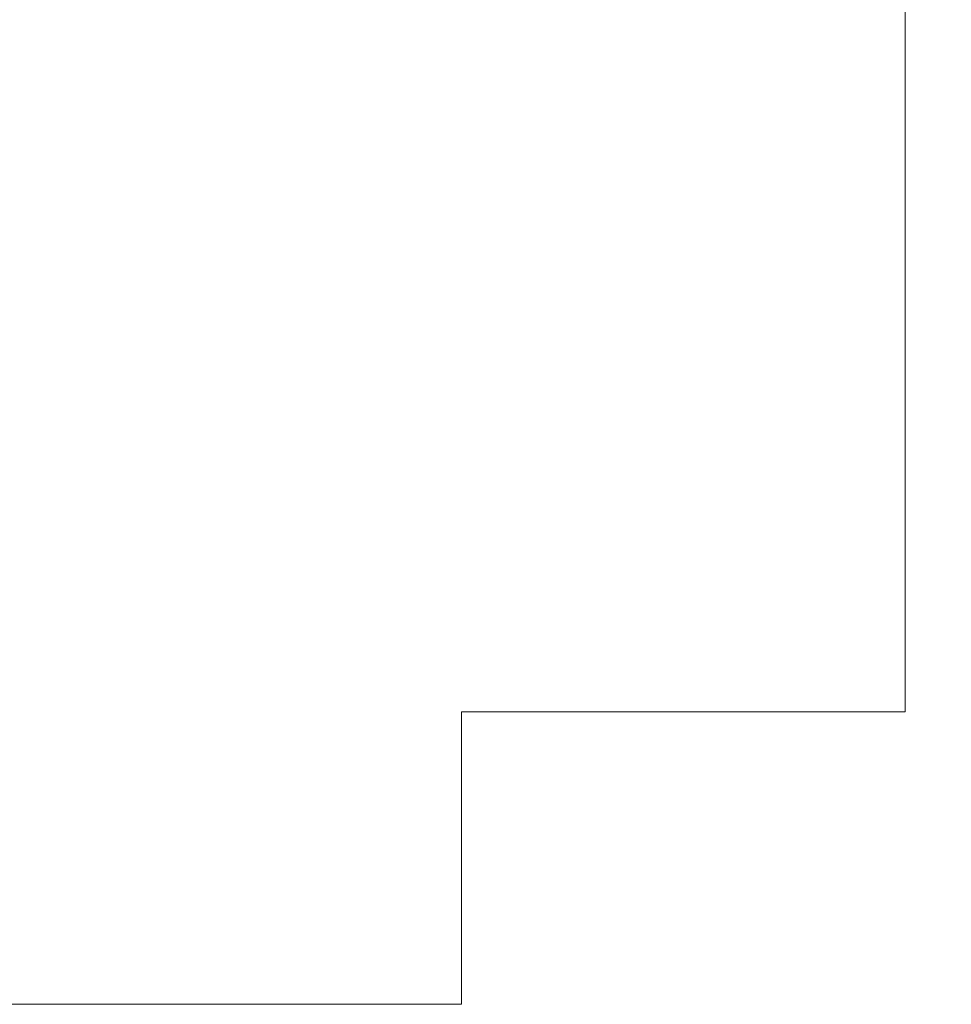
# Model space of a CAD drawing. Extents: x 2147430 to 2149265, y 2147284 to 2147537.
# Tile 7 of 10: x 2147685 to 2147814, y 2147284 to 2147421. Entities that reach past the tile are written whole.
import ezdxf
from ezdxf.enums import TextEntityAlignment as Align

# ---------------------------------------------------------------- set-up
doc = ezdxf.new("R2010")
doc.units = 0
doc.header["$MEASUREMENT"] = 0
doc.layers.add('B_ANNO_NOPLOT', color=47, linetype='Continuous', lineweight=18, plot=False)
doc.layers.add('B_ANNO_TEXT', color=7, linetype='Continuous', lineweight=18)
doc.styles.add('Annotative', font='calibri.ttf', dxfattribs={"height": 0.0625})

# ---------------------------------------------------------------- blocks, each defined once
blk = doc.blocks.new('*U161')
at = {"layer": 'B_ANNO_NOPLOT', "flags": 128}
blk.add_lwpolyline([(2147429.68, 2147284.45), (2147429.68, 2147536.45), (2147753.61, 2147536.45), (2147753.61, 2147523.31), (2147807.68, 2147523.31), (2147807.68, 2147324.95), (2147746.25, 2147324.95), (2147746.25, 2147284.45)], close=True, dxfattribs=at)
at = {"layer": 'B_ANNO_TEXT', "style": 'Annotative'}
for tag, p in [('BN1', (2147751.65, 2147489.08)), ('BN2', (2147751.65, 2147485.45)), ('BN3', (2147751.65, 2147481.82))]:
    blk.add_attdef(tag, text='', height=1.5, dxfattribs=at).set_placement(p, align=Align.MIDDLE_CENTER)

msp = doc.modelspace()

# ---------------------------------------------------------------- block references
msp.add_blockref('*U161', (0, 0))

doc.saveas('drawing.dxf')
